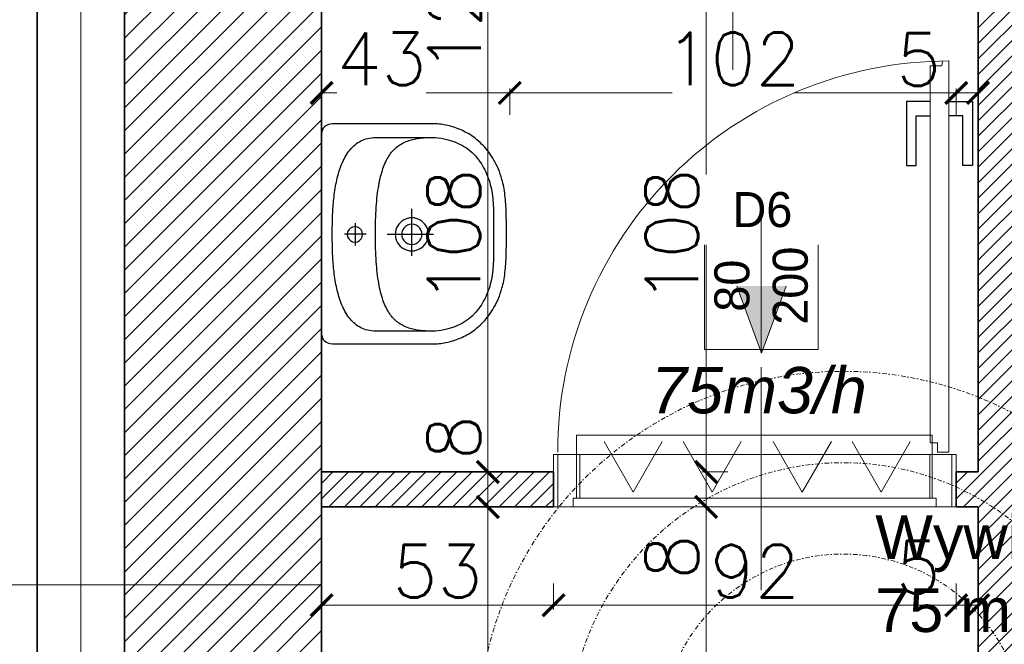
# Model space of a CAD drawing. Header units: millimetres. Extents: x -740 to 33545, y 5178 to 22494.
# Tile 134 of 256: x 8863 to 9088, y 10907 to 11050. Entities that reach past the tile are written whole.
import ezdxf
from ezdxf.lldxf.tags import DXFTag

# ---------------------------------------------------------------- set-up
doc = ezdxf.new("R2010")
doc.units = ezdxf.units.MM
doc.header["$MEASUREMENT"] = 0
doc.linetypes.add('CENTERX2', pattern=[101.6, 63.5, -12.7, 12.7, -12.7])
doc.linetypes.add('DASHDOT', pattern=[1, 0.5, -0.25, 0, -0.25])
doc.layers.get('Defpoints').update_dxf_attribs({"color": 252})
doc.layers.add('## went NIEWID', color=51, linetype='DASHDOT', lineweight=15, plot=False)
for name, color, linetype, lineweight in [('_IS_EKO_opis', 7, 'Continuous', 18), ('_IS_EKO_Text_Konstrukcji', 7, 'Continuous', 15), ('_IS_EKO_transfer', 5, 'Continuous', 15), ('_IS_WYCIAG_TOALETY', 6, 'Continuous', 20), ('A_istniejące ściany', 252, 'Continuous', 35), ('A_izolacja', 252, 'Continuous', 9), ('A_l.przerywana', 252, 'ICAD_ISO03W100', 9), ('A_opisy', 252, 'Continuous', 15), ('A_projektowane sciany', 252, 'Continuous', 35), ('l.wypełnien', 252, 'Continuous', 5), ('linia opisowa', 252, 'Continuous', 9), ('szraf1', 252, 'Continuous', 5), ('wymiarowanie', 252, 'Continuous', 9)]:
    doc.layers.add(name, color=color, linetype=linetype, lineweight=lineweight)
for name, color, linetype in [('_IS_EKO_Opis_Wentylacja', 7, 'CENTERX2'), ('stolarka', 252, 'Continuous'), ('ULTRA-GASTRO TECHNOLOGIA', 252, 'Continuous'), ('WYPOSAŻENIE', 252, 'Continuous')]:
    doc.layers.add(name, color=color, linetype=linetype)
doc.styles.add('Arial', font='arial.ttf')
doc.styles.add('styl2', font='simplex.shx')
doc.linetypes.add('BATTING', pattern='A,0.00254,-2.54,[134,ltypeshp.shx,S=2.54,R=0,X=-2.54,Y=0],-5.08,[134,ltypeshp.shx,S=2.54,R=180,X=2.54,Y=0],-2.54', length=10.16254)
tags = doc.linetypes.add('ICAD_ISO03W100', pattern=[30, 12, -18]).pattern_tags.tags
tags[6:7] = [DXFTag(74, 4), DXFTag(75, 0), DXFTag(340, '0'), DXFTag(46, 1.0), DXFTag(50, 0.0), DXFTag(44, 0.0), DXFTag(45, 0.0)]
tags[4:5] = [DXFTag(74, 4), DXFTag(75, 0), DXFTag(340, '0'), DXFTag(46, 1.0), DXFTag(50, 0.0), DXFTag(44, 0.0), DXFTag(45, 0.0)]
tags = doc.linetypes.add('SOLID', pattern=[10, 10, 0]).pattern_tags.tags
tags[6:7] = [DXFTag(74, 4), DXFTag(75, 0), DXFTag(340, '0'), DXFTag(46, 0.0), DXFTag(50, 0.0), DXFTag(44, 0.0), DXFTag(45, 0.0)]
tags[4:5] = [DXFTag(74, 4), DXFTag(75, 0), DXFTag(340, '0'), DXFTag(46, 0.0), DXFTag(50, 0.0), DXFTag(44, 0.0), DXFTag(45, 0.0)]
doc.dimstyles.new('Skala 1-50', dxfattribs={"dimtxt": 12, "dimasz": 5, "dimexe": 1, "dimexo": 1, "dimgap": 1.5, "dimtad": 1, "dimdec": 1, "dimrnd": 0.5, "dimtxsty": 'styl2', "dimblk": 'ARCHTICK', "dimcen": 5, "dimadec": 0, "dimazin": 0, "dimtfac": 1, "dimtdec": 1, "dimtmove": 1, "dimatfit": 3, "dimldrblk": 'ARCHTICK', "dimfxl": 0, "dimlwd": -1, "dimlwe": -1, "dimarcsym": 0})

# ---------------------------------------------------------------- blocks, each defined once
blk = doc.blocks.new('zw$1165')
at = {"layer": 'WYPOSAŻENIE', "color": 0}
for points in [[(25.14, 42.24), (24.52, 42.24), (23.91, 42.24), (23.31, 42.24), (22.72, 42.23), (22.13, 42.23), (21.56, 42.22), (20.99, 42.2), (20.44, 42.19), (19.89, 42.17), (19.35, 42.15), (18.82, 42.12), (18.3, 42.09), (17.78, 42.05), (17.28, 42.01), (16.78, 41.96), (16.3, 41.91), (15.82, 41.85), (15.35, 41.78), (14.89, 41.71), (14.43, 41.63), (13.99, 41.54), (13.55, 41.44), (13.12, 41.33), (12.7, 41.22), (12.7, 41.22), (12.09, 41.03), (11.51, 40.84), (10.93, 40.63), (10.38, 40.4), (9.84, 40.17), (9.32, 39.92), (8.81, 39.67), (8.32, 39.4), (7.85, 39.12), (7.39, 38.84), (6.95, 38.54), (6.52, 38.23), (6.11, 37.92), (5.72, 37.6), (5.34, 37.27), (4.97, 36.93), (4.62, 36.58), (4.28, 36.23), (3.96, 35.87), (3.65, 35.51), (3.36, 35.14), (3.08, 34.76), (2.81, 34.39), (2.56, 34), (2.32, 33.62), (2.09, 33.23), (1.88, 32.83), (1.67, 32.44), (1.48, 32.04), (1.31, 31.64), (1.14, 31.24), (0.99, 30.84), (0.85, 30.44), (0.72, 30.03), (0.6, 29.63), (0.49, 29.23), (0.4, 28.83), (0.31, 28.43), (0.24, 28.03), (0.17, 27.64), (0.12, 27.25), (0.08, 26.86), (0.04, 26.47), (0.02, 26.09), (0, 25.72), (0, 25.34), (0, 25.34), (0, 3.19), (0.03, 2.5), (0.11, 1.9), (0.25, 1.4), (0.44, 0.99), (0.7, 0.66), (1.01, 0.4), (1.39, 0.22), (1.82, 0.09), (2.33, 0.02), (2.89, 0), (25.14, 0), (47.39, 0), (47.96, 0.02), (48.46, 0.09), (48.9, 0.22), (49.28, 0.4), (49.59, 0.66), (49.84, 0.99), (50.04, 1.4), (50.18, 1.9), (50.26, 2.5), (50.29, 3.19), (50.29, 25.34), (50.28, 25.72), (50.27, 26.09), (50.24, 26.47), (50.21, 26.86), (50.17, 27.25), (50.11, 27.64), (50.05, 28.03), (49.98, 28.43), (49.89, 28.83), (49.79, 29.23), (49.69, 29.63), (49.57, 30.03), (49.44, 30.44), (49.3, 30.84), (49.15, 31.24), (48.98, 31.64), (48.8, 32.04), (48.61, 32.44), (48.41, 32.83), (48.2, 33.23), (47.97, 33.62), (47.73, 34), (47.48, 34.39), (47.21, 34.76), (46.93, 35.14), (46.63, 35.51), (46.33, 35.87), (46, 36.23), (45.67, 36.58), (45.32, 36.93), (44.95, 37.27), (44.57, 37.6), (44.17, 37.92), (43.76, 38.23), (43.34, 38.54), (42.9, 38.84), (42.44, 39.12), (41.96, 39.4), (41.48, 39.67), (40.97, 39.92), (40.45, 40.17), (39.91, 40.4), (39.35, 40.63), (38.78, 40.84), (38.19, 41.03), (37.59, 41.22), (37.59, 41.22), (37.16, 41.33), (36.74, 41.44), (36.3, 41.54), (35.85, 41.63), (35.4, 41.71), (34.94, 41.78), (34.47, 41.85), (33.99, 41.91), (33.5, 41.96), (33.01, 42.01), (32.5, 42.05), (31.99, 42.09), (31.47, 42.12), (30.94, 42.15), (30.4, 42.17), (29.85, 42.19), (29.3, 42.2), (28.73, 42.22), (28.15, 42.23), (27.57, 42.23), (26.98, 42.24), (26.38, 42.24), (25.76, 42.24), (25.14, 42.24), (25.14, 42.24)], [(25.25, 39.29), (25.78, 39.29), (26.31, 39.3), (26.86, 39.3), (27.41, 39.3), (27.96, 39.31), (28.52, 39.31), (29.08, 39.31), (29.65, 39.31), (30.21, 39.3), (30.77, 39.29), (31.33, 39.27), (31.89, 39.24), (32.45, 39.21), (32.99, 39.17), (33.53, 39.12), (34.07, 39.06), (34.59, 38.99), (35.1, 38.9), (35.61, 38.8), (36.12, 38.69), (36.61, 38.56), (37.11, 38.42), (37.6, 38.27), (38.08, 38.1), (38.56, 37.92), (39.04, 37.72), (39.51, 37.51), (39.97, 37.28), (40.43, 37.04), (40.88, 36.78), (41.33, 36.51), (41.77, 36.22), (42.21, 35.91), (42.64, 35.58), (43.06, 35.24), (43.92, 34.42), (44.3, 33.99), (44.65, 33.56), (44.97, 33.12), (45.27, 32.67), (45.54, 32.21), (45.8, 31.73), (46.03, 31.25), (46.24, 30.75), (46.44, 30.24), (46.62, 29.71), (46.79, 29.16), (46.94, 28.6), (47.09, 28.02), (47.2, 27.34), (47.29, 26.67), (47.35, 26), (47.38, 25.32), (47.38, 12.31), (47.36, 11.84), (47.32, 11.39), (47.25, 10.96), (47.17, 10.54), (47.06, 10.13), (46.93, 9.74), (46.77, 9.36), (46.6, 8.99), (46.41, 8.64), (46.2, 8.3), (45.97, 7.97), (45.73, 7.65), (45.47, 7.35), (45.19, 7.06), (44.89, 6.78), (44.58, 6.51), (44.26, 6.26), (43.92, 6.01), (43.57, 5.78), (43.21, 5.55), (42.83, 5.34), (42.45, 5.14), (42.05, 4.94), (41.64, 4.76), (41.23, 4.58), (40.81, 4.42), (40.37, 4.26), (39.93, 4.11), (39.49, 3.97), (39.04, 3.84), (38.58, 3.72), (38.12, 3.6), (37.65, 3.49), (37.18, 3.39), (36.71, 3.3), (36.23, 3.21), (35.76, 3.13), (35.28, 3.05), (34.8, 2.98), (34.33, 2.92), (33.85, 2.86), (33.38, 2.8), (32.91, 2.76), (32.44, 2.71), (31.97, 2.67), (31.51, 2.64), (31.06, 2.61), (30.61, 2.58), (30.16, 2.56), (29.73, 2.53), (29.3, 2.52), (28.88, 2.5), (28.46, 2.49), (28.06, 2.48), (27.67, 2.47), (27.28, 2.47), (26.91, 2.46), (26.55, 2.46), (26.21, 2.46), (25.87, 2.46), (25.55, 2.46), (25.25, 2.46), (25.25, 2.46), (24.94, 2.46), (24.63, 2.46), (24.29, 2.46), (23.95, 2.46), (23.59, 2.46), (23.22, 2.47), (22.83, 2.47), (22.44, 2.48), (22.04, 2.49), (21.62, 2.5), (21.2, 2.52), (20.77, 2.53), (20.34, 2.56), (19.89, 2.58), (19.44, 2.61), (18.99, 2.64), (18.53, 2.67), (18.06, 2.71), (17.59, 2.76), (17.12, 2.8), (16.65, 2.86), (16.17, 2.92), (15.69, 2.98), (15.22, 3.05), (14.74, 3.13), (14.26, 3.21), (13.79, 3.3), (13.32, 3.39), (12.85, 3.49), (12.38, 3.6), (11.92, 3.72), (11.46, 3.84), (11.01, 3.97), (10.56, 4.11), (10.13, 4.26), (9.69, 4.42), (9.27, 4.58), (8.85, 4.76), (8.45, 4.94), (8.05, 5.14), (7.67, 5.34), (7.29, 5.55), (6.93, 5.78), (6.58, 6.01), (6.24, 6.26), (5.92, 6.51), (5.61, 6.78), (5.31, 7.06), (5.03, 7.35), (4.77, 7.65), (4.52, 7.97), (4.3, 8.3), (4.09, 8.64), (3.9, 8.99), (3.72, 9.36), (3.57, 9.74), (3.44, 10.13), (3.33, 10.54), (3.25, 10.96), (3.18, 11.39), (3.14, 11.84), (3.12, 12.31), (3.12, 12.31), (3.12, 25.32), (3.15, 26), (3.21, 26.67), (3.29, 27.34), (3.41, 28.02), (3.56, 28.6), (3.71, 29.16), (3.88, 29.71), (4.06, 30.24), (4.26, 30.75), (4.47, 31.25), (4.7, 31.73), (4.96, 32.21), (5.23, 32.67), (5.53, 33.12), (5.85, 33.56), (6.2, 33.99), (6.57, 34.42), (7.43, 35.24), (7.86, 35.58), (8.29, 35.91), (8.73, 36.22), (9.17, 36.51), (9.62, 36.78), (10.07, 37.04), (10.53, 37.28), (10.99, 37.51), (11.46, 37.72), (11.94, 37.92), (12.42, 38.1), (12.9, 38.27), (13.39, 38.42), (13.88, 38.56), (14.38, 38.69), (14.89, 38.8), (15.4, 38.9), (15.91, 38.99), (16.43, 39.06), (16.96, 39.12), (17.51, 39.17), (18.05, 39.21), (18.61, 39.24), (19.16, 39.27), (19.73, 39.29), (20.29, 39.3), (20.85, 39.31), (21.42, 39.31), (21.98, 39.31), (22.54, 39.31), (23.09, 39.3), (23.64, 39.3), (24.19, 39.3), (24.72, 39.29), (25.25, 39.29)], [(25.25, 12.31), (24.4, 12.31), (23.58, 12.32), (22.77, 12.34), (21.99, 12.36), (21.22, 12.38), (20.48, 12.42), (19.75, 12.45), (19.05, 12.5), (18.36, 12.55), (17.7, 12.6), (17.05, 12.67), (16.42, 12.73), (15.81, 12.81), (15.22, 12.89), (14.64, 12.98), (14.09, 13.07), (13.55, 13.17), (13.03, 13.27), (12.52, 13.38), (12.03, 13.5), (11.56, 13.62), (11.1, 13.75), (10.66, 13.89), (10.24, 14.03), (9.83, 14.18), (9.43, 14.33), (9.05, 14.49), (8.69, 14.66), (8.34, 14.83), (8, 15.01), (7.68, 15.19), (7.37, 15.38), (7.07, 15.58), (6.79, 15.79), (6.52, 16), (6.26, 16.21), (6.01, 16.44), (5.78, 16.67), (5.56, 16.9), (5.35, 17.15), (5.15, 17.4), (4.96, 17.65), (4.79, 17.91), (4.62, 18.18), (4.46, 18.46), (4.32, 18.74), (4.18, 19.03), (4.06, 19.32), (3.94, 19.62), (3.83, 19.93), (3.73, 20.24), (3.64, 20.56), (3.56, 20.89), (3.48, 21.23), (3.42, 21.57), (3.36, 21.91), (3.31, 22.27), (3.26, 22.63), (3.22, 23), (3.19, 23.37), (3.17, 23.75), (3.15, 24.14), (3.13, 24.54), (3.13, 24.94), (3.12, 25.34)], [(47.38, 25.34), (47.37, 24.94), (47.37, 24.54), (47.35, 24.14), (47.33, 23.75), (47.31, 23.37), (47.28, 23), (47.24, 22.63), (47.19, 22.27), (47.14, 21.91), (47.08, 21.57), (47.02, 21.23), (46.94, 20.89), (46.86, 20.56), (46.77, 20.24), (46.67, 19.93), (46.56, 19.62), (46.44, 19.32), (46.32, 19.03), (46.18, 18.74), (46.04, 18.46), (45.88, 18.18), (45.71, 17.91), (45.54, 17.65), (45.35, 17.4), (45.15, 17.15), (44.94, 16.9), (44.72, 16.67), (44.49, 16.44), (44.24, 16.21), (43.98, 16), (43.71, 15.79), (43.43, 15.58), (43.13, 15.38), (42.82, 15.19), (42.5, 15.01), (42.16, 14.83), (41.81, 14.66), (41.45, 14.49), (41.07, 14.33), (40.67, 14.18), (40.26, 14.03), (39.84, 13.89), (39.4, 13.75), (38.94, 13.62), (38.47, 13.5), (37.98, 13.38), (37.47, 13.27), (36.95, 13.17), (36.41, 13.07), (35.85, 12.98), (35.28, 12.89), (34.69, 12.81), (34.08, 12.73), (33.45, 12.67), (32.8, 12.6), (32.14, 12.55), (31.45, 12.5), (30.75, 12.45), (30.02, 12.42), (29.28, 12.38), (28.51, 12.36), (27.73, 12.34), (26.92, 12.32), (26.1, 12.31), (25.25, 12.31)], [(25.26, 25.56), (25.26, 15)], [(25.26, 16.85), (25.77, 16.89), (26.26, 16.99), (26.72, 17.15), (27.16, 17.37), (27.56, 17.64), (27.92, 17.96), (28.24, 18.32), (28.51, 18.72), (28.73, 19.16), (28.89, 19.62), (28.99, 20.11), (29.03, 20.63), (28.99, 21.14), (28.89, 21.63), (28.73, 22.09), (28.51, 22.53), (28.24, 22.93), (27.92, 23.29), (27.56, 23.61), (27.16, 23.88), (26.72, 24.1), (26.26, 24.26), (25.77, 24.36), (25.26, 24.4), (24.75, 24.36), (24.26, 24.26), (23.79, 24.1), (23.36, 23.88), (22.95, 23.61), (22.59, 23.29), (22.27, 22.93), (22, 22.53), (21.78, 22.09), (21.62, 21.63), (21.52, 21.14), (21.49, 20.63), (21.52, 20.11), (21.62, 19.62), (21.78, 19.16), (22, 18.72), (22.27, 18.32), (22.59, 17.96), (22.95, 17.64), (23.36, 17.37), (23.79, 17.15), (24.26, 16.99), (24.75, 16.89), (25.26, 16.85)], [(25.26, 18.31), (25.79, 18.37), (26.27, 18.55), (26.7, 18.82), (27.06, 19.18), (27.33, 19.61), (27.51, 20.1), (27.57, 20.63), (27.51, 21.15), (27.33, 21.64), (27.06, 22.07), (26.7, 22.43), (26.27, 22.7), (25.79, 22.88), (25.26, 22.94), (24.73, 22.88), (24.24, 22.7), (23.81, 22.43), (23.45, 22.07), (23.18, 21.64), (23.01, 21.15), (22.94, 20.63), (22.94, 20.63), (23.01, 20.1), (23.18, 19.61), (23.45, 19.18), (23.81, 18.82), (24.24, 18.55), (24.73, 18.37), (25.26, 18.31), (25.26, 18.31)], [(30.17, 20.65), (19.42, 20.65)], [(25.26, 5.87), (25.81, 5.96), (26.3, 6.21), (26.68, 6.59), (26.93, 7.08), (27.02, 7.63), (26.93, 8.19), (26.68, 8.67), (26.3, 9.05), (25.81, 9.3), (25.26, 9.39), (24.7, 9.3), (24.22, 9.05), (23.84, 8.67), (23.59, 8.19), (23.5, 7.63), (23.59, 7.08), (23.84, 6.59), (24.22, 6.21), (24.7, 5.96), (25.26, 5.87)], [(25.25, 10.21), (25.25, 5.27)], [(22.71, 7.72), (27.8, 7.72)]]:
    blk.add_lwpolyline(points, dxfattribs=at)
blk = doc.blocks.new('_ArchTick')
at = {"color": 0, "linetype": 'ByBlock', "const_width": 0.15}
blk.add_lwpolyline([(-0.5, -0.5), (0.5, 0.5)], dxfattribs=at)
blk = doc.blocks.new('*D2067')
at = {"layer": 'Defpoints', "color": 0}
for p in [(8618.8, 11092.05), (8873.23, 11092.05), (8872.54, 10684.04)]:
    blk.add_point(p, dxfattribs=at)
at = {"layer": 'wymiarowanie', "color": 0}
for p, q in [((8623.8, 11092.05), (8617.8, 11092.05)), ((8618.8, 10684.04), (8618.8, 11092.05)), ((8623.8, 10684.04), (8617.8, 10684.04))]:
    blk.add_line(p, q, dxfattribs=at)
at = {"layer": 'wymiarowanie', "color": 0, "xscale": 5, "yscale": 5, "zscale": 5}
for p, rotation in [((8618.8, 11092.05), 90), ((8618.8, 10684.04), 270)]:
    blk.add_blockref('_ArchTick', p, dxfattribs=dict(at, rotation=rotation))
at = {"layer": 'wymiarowanie', "color": 0, "insert": (8611, 10888.05), "char_height": 12, "attachment_point": 5, "rotation": 90, "style": 'styl2'}
blk.add_mtext('408', dxfattribs=at)
blk = doc.blocks.new('*D2265')
at = {"layer": 'Defpoints', "color": 0}
for p in [(9039.21, 11054.32), (9020.04, 10946.52), (9039.21, 10946.52)]:
    blk.add_point(p, dxfattribs=at)
at = {"layer": 'wymiarowanie', "color": 0}
for p, q in [((9025.04, 11054.32), (9019.04, 11054.32)), ((9020.04, 11054.32), (9020.04, 10946.52)), ((9025.04, 10946.52), (9019.04, 10946.52))]:
    blk.add_line(p, q, dxfattribs=at)
at = {"layer": 'wymiarowanie', "color": 0, "xscale": 5, "yscale": 5, "zscale": 5}
for p, rotation in [((9020.04, 11054.32), 90), ((9020.04, 10946.52), 270)]:
    blk.add_blockref('_ArchTick', p, dxfattribs=dict(at, rotation=rotation))
at = {"layer": 'wymiarowanie', "color": 0, "insert": (9012.24, 11000.42), "char_height": 12, "attachment_point": 5, "rotation": 90, "style": 'styl2'}
blk.add_mtext('108', dxfattribs=at)
blk = doc.blocks.new('*D2266')
at = {"layer": 'Defpoints', "color": 0}
for p in [(9039.21, 10946.52), (9002.4, 10938.52), (9020.04, 10938.52)]:
    blk.add_point(p, dxfattribs=at)
at = {"layer": 'wymiarowanie', "color": 0}
for p, q in [((9025.04, 10946.52), (9019.04, 10946.52)), ((9020.04, 10946.52), (9020.04, 10938.52)), ((9015.04, 10938.52), (9021.04, 10938.52)), ((9020.04, 10938.52), (9020.04, 10921.55))]:
    blk.add_line(p, q, dxfattribs=at)
at = {"layer": 'wymiarowanie', "color": 0, "xscale": 5, "yscale": 5, "zscale": 5}
for p, rotation in [((9020.04, 10946.52), 90), ((9020.04, 10938.52), 270)]:
    blk.add_blockref('_ArchTick', p, dxfattribs=dict(at, rotation=rotation))
at = {"layer": 'wymiarowanie', "color": 0, "insert": (9012.24, 10927.1), "char_height": 12, "attachment_point": 5, "rotation": 90, "style": 'styl2'}
blk.add_mtext('8', dxfattribs=at)
blk = doc.blocks.new('*D2267')
at = {"layer": 'Defpoints', "color": 0}
for p in [(9002.4, 10938.52), (8998.07, 10833.52), (9020.04, 10833.52)]:
    blk.add_point(p, dxfattribs=at)
at = {"layer": 'wymiarowanie', "color": 0}
for p, q in [((9015.04, 10938.52), (9021.04, 10938.52)), ((9020.04, 10938.52), (9020.04, 10864.84)), ((9020.04, 10833.52), (9020.04, 10837.21)), ((9015.04, 10833.52), (9021.04, 10833.52))]:
    blk.add_line(p, q, dxfattribs=at)
at = {"layer": 'wymiarowanie', "color": 0, "xscale": 5, "yscale": 5, "zscale": 5}
for p, rotation in [((9020.04, 10938.52), 90), ((9020.04, 10833.52), 270)]:
    blk.add_blockref('_ArchTick', p, dxfattribs=dict(at, rotation=rotation))
at = {"layer": 'wymiarowanie', "color": 0, "insert": (9012.24, 10851.03), "char_height": 12, "attachment_point": 5, "rotation": 90, "style": 'styl2'}
blk.add_mtext('105', dxfattribs=at)
blk = doc.blocks.new('*D2535')
at = {"layer": 'Defpoints', "color": 0}
for p in [(8975.19, 11033.11), (8932.19, 10974.29), (8975.19, 10974.29)]:
    blk.add_point(p, dxfattribs=at)
at = {"layer": 'wymiarowanie', "color": 0}
for p, q in [((8932.19, 11028.11), (8932.19, 11034.11)), ((8932.19, 11033.11), (8935.67, 11033.11)), ((8975.19, 11033.11), (8956.1, 11033.11)), ((8975.19, 11028.11), (8975.19, 11034.11))]:
    blk.add_line(p, q, dxfattribs=at)
at = {"layer": 'wymiarowanie', "color": 0, "xscale": 5, "yscale": 5, "zscale": 5, "rotation": 180}
blk.add_blockref('_ArchTick', (8932.19, 11033.11), dxfattribs=at)
at = {"layer": 'wymiarowanie', "color": 0, "xscale": 5, "yscale": 5, "zscale": 5}
blk.add_blockref('_ArchTick', (8975.19, 11033.11), dxfattribs=at)
at = {"layer": 'wymiarowanie', "color": 0, "insert": (8945.88, 11040.91), "char_height": 12, "attachment_point": 5, "style": 'styl2'}
blk.add_mtext('43', dxfattribs=at)
blk = doc.blocks.new('*D2536')
at = {"layer": 'Defpoints', "color": 0}
for p in [(9077.19, 11033.11), (8975.19, 10974.29), (9077.19, 10974.29)]:
    blk.add_point(p, dxfattribs=at)
at = {"layer": 'wymiarowanie', "color": 0}
for p, q in [((8975.19, 11028.11), (8975.19, 11034.11)), ((8975.19, 11033.11), (9012.3, 11033.11)), ((9077.19, 11033.11), (9040.07, 11033.11)), ((9077.19, 11028.11), (9077.19, 11034.11))]:
    blk.add_line(p, q, dxfattribs=at)
at = {"layer": 'wymiarowanie', "color": 0, "xscale": 5, "yscale": 5, "zscale": 5, "rotation": 180}
blk.add_blockref('_ArchTick', (8975.19, 11033.11), dxfattribs=at)
at = {"layer": 'wymiarowanie', "color": 0, "xscale": 5, "yscale": 5, "zscale": 5}
blk.add_blockref('_ArchTick', (9077.19, 11033.11), dxfattribs=at)
at = {"layer": 'wymiarowanie', "color": 0, "insert": (9026.19, 11040.91), "char_height": 12, "attachment_point": 5, "style": 'styl2'}
blk.add_mtext('102', dxfattribs=at)
blk = doc.blocks.new('*D2537')
at = {"layer": 'Defpoints', "color": 0}
for p in [(9082.19, 11033.11), (9077.19, 11028.11), (9082.19, 11028.11)]:
    blk.add_point(p, dxfattribs=at)
at = {"layer": 'wymiarowanie', "color": 0}
for p, q in [((9077.19, 11029.11), (9077.19, 11034.11)), ((9077.19, 11033.11), (9082.19, 11033.11)), ((9082.19, 11029.11), (9082.19, 11034.11))]:
    blk.add_line(p, q, dxfattribs=at)
at = {"layer": 'wymiarowanie', "color": 0, "xscale": 5, "yscale": 5, "zscale": 5, "rotation": 180}
blk.add_blockref('_ArchTick', (9077.19, 11033.11), dxfattribs=at)
at = {"layer": 'wymiarowanie', "color": 0, "xscale": 5, "yscale": 5, "zscale": 5}
blk.add_blockref('_ArchTick', (9082.19, 11033.11), dxfattribs=at)
at = {"layer": 'wymiarowanie', "color": 0, "insert": (9068.64, 11040.76), "char_height": 12, "attachment_point": 5, "style": 'styl2'}
blk.add_mtext('5', dxfattribs=at)
blk = doc.blocks.new('*D2547')
at = {"layer": 'Defpoints', "color": 0}
for p in [(8932.19, 10938.52), (8985.19, 10938.52), (8985.19, 10916.06)]:
    blk.add_point(p, dxfattribs=at)
at = {"layer": 'wymiarowanie', "color": 0}
for p, q in [((8932.19, 10921.06), (8932.19, 10915.06)), ((8985.19, 10921.06), (8985.19, 10915.06)), ((8932.19, 10916.06), (8985.19, 10916.06))]:
    blk.add_line(p, q, dxfattribs=at)
at = {"layer": 'wymiarowanie', "color": 0, "xscale": 5, "yscale": 5, "zscale": 5, "rotation": 180}
blk.add_blockref('_ArchTick', (8932.19, 10916.06), dxfattribs=at)
at = {"layer": 'wymiarowanie', "color": 0, "xscale": 5, "yscale": 5, "zscale": 5}
blk.add_blockref('_ArchTick', (8985.19, 10916.06), dxfattribs=at)
at = {"layer": 'wymiarowanie', "color": 0, "insert": (8958.69, 10923.86), "char_height": 12, "attachment_point": 5, "style": 'styl2'}
blk.add_mtext('53', dxfattribs=at)
blk = doc.blocks.new('*D2548')
at = {"layer": 'Defpoints', "color": 0}
for p in [(9077.19, 10942.52), (8985.19, 10938.52), (9077.19, 10916.06)]:
    blk.add_point(p, dxfattribs=at)
at = {"layer": 'wymiarowanie', "color": 0}
for p, q in [((8985.19, 10921.06), (8985.19, 10915.06)), ((9077.19, 10921.06), (9077.19, 10915.06)), ((8985.19, 10916.06), (9077.19, 10916.06))]:
    blk.add_line(p, q, dxfattribs=at)
at = {"layer": 'wymiarowanie', "color": 0, "xscale": 5, "yscale": 5, "zscale": 5, "rotation": 180}
blk.add_blockref('_ArchTick', (8985.19, 10916.06), dxfattribs=at)
at = {"layer": 'wymiarowanie', "color": 0, "xscale": 5, "yscale": 5, "zscale": 5}
blk.add_blockref('_ArchTick', (9077.19, 10916.06), dxfattribs=at)
at = {"layer": 'wymiarowanie', "color": 0, "insert": (9031.19, 10923.86), "char_height": 12, "attachment_point": 5, "style": 'styl2'}
blk.add_mtext('92', dxfattribs=at)
blk = doc.blocks.new('*D2549')
at = {"layer": 'Defpoints', "color": 0}
for p in [(9077.19, 10942.52), (9082.19, 10938.52), (9082.19, 10916.06)]:
    blk.add_point(p, dxfattribs=at)
at = {"layer": 'wymiarowanie', "color": 0}
for p, q in [((9077.19, 10921.06), (9077.19, 10915.06)), ((9082.19, 10921.06), (9082.19, 10915.06)), ((9077.19, 10916.06), (9082.19, 10916.06))]:
    blk.add_line(p, q, dxfattribs=at)
at = {"layer": 'wymiarowanie', "color": 0, "xscale": 5, "yscale": 5, "zscale": 5, "rotation": 180}
blk.add_blockref('_ArchTick', (9077.19, 10916.06), dxfattribs=at)
at = {"layer": 'wymiarowanie', "color": 0, "xscale": 5, "yscale": 5, "zscale": 5}
blk.add_blockref('_ArchTick', (9082.19, 10916.06), dxfattribs=at)
at = {"layer": 'wymiarowanie', "color": 0, "insert": (9068.52, 10924.77), "char_height": 12, "attachment_point": 5, "style": 'styl2'}
blk.add_mtext('5', dxfattribs=at)
blk = doc.blocks.new('*D2699')
at = {"layer": 'Defpoints', "color": 0}
for p in [(8953.69, 11066.31), (8948.63, 11054.32), (8970.2, 11054.32)]:
    blk.add_point(p, dxfattribs=at)
at = {"layer": 'wymiarowanie', "color": 0}
for p, q in [((8965.2, 11066.31), (8971.2, 11066.31)), ((8970.2, 11066.31), (8970.2, 11054.32)), ((8965.2, 11054.32), (8971.2, 11054.32))]:
    blk.add_line(p, q, dxfattribs=at)
at = {"layer": 'wymiarowanie', "color": 0, "xscale": 5, "yscale": 5, "zscale": 5}
for p, rotation in [((8970.2, 11066.31), 90), ((8970.2, 11054.32), 270)]:
    blk.add_blockref('_ArchTick', p, dxfattribs=dict(at, rotation=rotation))
at = {"layer": 'wymiarowanie', "color": 0, "insert": (8962.55, 11048.04), "char_height": 12, "attachment_point": 5, "rotation": 90, "style": 'styl2'}
blk.add_mtext('12', dxfattribs=at)
blk = doc.blocks.new('*D2700')
at = {"layer": 'Defpoints', "color": 0}
for p in [(8948.63, 11054.32), (8949.01, 10946.52), (8970.2, 10946.52)]:
    blk.add_point(p, dxfattribs=at)
at = {"layer": 'wymiarowanie', "color": 0}
for p, q in [((8965.2, 11054.32), (8971.2, 11054.32)), ((8970.2, 11054.32), (8970.2, 10946.52)), ((8965.2, 10946.52), (8971.2, 10946.52))]:
    blk.add_line(p, q, dxfattribs=at)
at = {"layer": 'wymiarowanie', "color": 0, "xscale": 5, "yscale": 5, "zscale": 5}
for p, rotation in [((8970.2, 11054.32), 90), ((8970.2, 10946.52), 270)]:
    blk.add_blockref('_ArchTick', p, dxfattribs=dict(at, rotation=rotation))
at = {"layer": 'wymiarowanie', "color": 0, "insert": (8962.4, 11000.42), "char_height": 12, "attachment_point": 5, "rotation": 90, "style": 'styl2'}
blk.add_mtext('108', dxfattribs=at)
blk = doc.blocks.new('*D2701')
at = {"layer": 'Defpoints', "color": 0}
for p in [(8949.01, 10946.52), (8948.25, 10938.52), (8970.2, 10938.52)]:
    blk.add_point(p, dxfattribs=at)
at = {"layer": 'wymiarowanie', "color": 0}
for p, q in [((8965.2, 10946.52), (8971.2, 10946.52)), ((8970.2, 10946.52), (8970.2, 10938.52)), ((8965.2, 10938.52), (8971.2, 10938.52))]:
    blk.add_line(p, q, dxfattribs=at)
at = {"layer": 'wymiarowanie', "color": 0, "xscale": 5, "yscale": 5, "zscale": 5}
for p, rotation in [((8970.2, 10946.52), 90), ((8970.2, 10938.52), 270)]:
    blk.add_blockref('_ArchTick', p, dxfattribs=dict(at, rotation=rotation))
at = {"layer": 'wymiarowanie', "color": 0, "insert": (8962.4, 10954.38), "char_height": 12, "attachment_point": 5, "rotation": 90, "style": 'styl2'}
blk.add_mtext('8', dxfattribs=at)
blk = doc.blocks.new('*D2702')
at = {"layer": 'Defpoints', "color": 0}
for p in [(8948.25, 10938.52), (8955.68, 10833.52), (8970.2, 10833.52)]:
    blk.add_point(p, dxfattribs=at)
at = {"layer": 'wymiarowanie', "color": 0}
for p, q in [((8965.2, 10938.52), (8971.2, 10938.52)), ((8970.2, 10938.52), (8970.2, 10833.52)), ((8965.2, 10833.52), (8971.2, 10833.52))]:
    blk.add_line(p, q, dxfattribs=at)
at = {"layer": 'wymiarowanie', "color": 0, "xscale": 5, "yscale": 5, "zscale": 5}
for p, rotation in [((8970.2, 10938.52), 90), ((8970.2, 10833.52), 270)]:
    blk.add_blockref('_ArchTick', p, dxfattribs=dict(at, rotation=rotation))
at = {"layer": 'wymiarowanie', "color": 0, "insert": (8962.4, 10886.02), "char_height": 12, "attachment_point": 5, "rotation": 90, "style": 'styl2'}
blk.add_mtext('105', dxfattribs=at)
blk = doc.blocks.new('FILL_245')
at = {"color": 1, "linetype": 'Continuous', "const_width": 0.018}
blk.add_lwpolyline([(-42321.15, 289.36), (-42313.9, 301.91), (-42308.6, 296.6)], close=True, dxfattribs=at)
blk = doc.blocks.new('FILL_244')
at = {"color": 1, "linetype": 'Continuous', "const_width": 0.018}
blk.add_lwpolyline([(-42321.15, 274.23), (-42308.6, 266.98), (-42313.9, 261.68)], close=True, dxfattribs=at)
blk = doc.blocks.new('Wywiew_lazienki')
at = {"layer": '## went NIEWID'}
for radius in [40, 30, 20]:
    blk.add_circle((10620.47, 9724.02), radius, dxfattribs=at)
at = {"layer": '_IS_WYCIAG_TOALETY', "linetype": 'Continuous', "lineweight": 0}
for p, q in [((10625.88, 9731.38), (10623.23, 9726.79)), ((10625.88, 9716.67), (10627.82, 9718.61))]:
    blk.add_line(p, q, dxfattribs=at)
at = {"layer": '_IS_WYCIAG_TOALETY', "linetype": 'Continuous', "lineweight": 0, "const_width": 0.00658}
for points in [[(10611.71, 9732.78), (10614.08, 9730.41)], [(10629.22, 9732.78), (10626.85, 9730.41)], [(10615.05, 9731.38), (10613.11, 9729.44)], [(10615.05, 9731.38), (10613.11, 9729.44)], [(10617.7, 9726.79), (10615.05, 9731.38)], [(10617.7, 9726.79), (10615.05, 9731.38)], [(10625.88, 9731.38), (10627.82, 9729.44)], [(10625.88, 9731.38), (10627.82, 9729.44)], [(10613.11, 9729.44), (10617.7, 9726.79)], [(10627.82, 9729.44), (10623.23, 9726.79)], [(10617.7, 9726.79), (10617.7, 9726.79)], [(10623.23, 9726.79), (10623.23, 9726.79)], [(10617.7, 9721.26), (10613.11, 9718.61)], [(10617.7, 9721.26), (10613.11, 9718.61)], [(10615.05, 9716.67), (10617.7, 9721.26)], [(10617.7, 9721.26), (10617.7, 9721.26)], [(10623.23, 9721.26), (10627.82, 9718.61)], [(10623.23, 9721.26), (10627.82, 9718.61)], [(10623.23, 9721.26), (10623.23, 9721.26)], [(10625.88, 9716.67), (10623.23, 9721.26)], [(10613.11, 9718.61), (10615.05, 9716.67)], [(10613.11, 9718.61), (10615.05, 9716.67)], [(10611.71, 9715.27), (10614.08, 9717.64)], [(10629.22, 9715.27), (10626.85, 9717.64)]]:
    blk.add_lwpolyline(points, dxfattribs=at)
at = {"layer": '_IS_WYCIAG_TOALETY', "lineweight": 0}
for radius in [2.98, 2.18]:
    blk.add_circle((10620.47, 9724.02), radius, dxfattribs=at)
blk.add_point((10620.47, 9724.02), dxfattribs=at)
blk.add_point((10620.47, 9724.02), dxfattribs=at)
at = {"layer": '_IS_WYCIAG_TOALETY', "lineweight": 0, "extrusion": (0, 0, -1), "xscale": 0.3657600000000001, "yscale": 0.3657600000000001, "zscale": -0.3657600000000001}
for name in ['FILL_245', 'FILL_244']:
    blk.add_blockref(name, (4861.68, 9620.96), dxfattribs=at)

msp = doc.modelspace()

# ---------------------------------------------------------------- hatches: boundary and pattern name
at = {"layer": 'l.wypełnien'}
h = msp.add_hatch(dxfattribs=at)
h.set_pattern_fill('ANSI31', color=256, scale=30, style=0)
edge = h.paths.add_edge_path()
edge.add_line((8932.19, 10920.7), (8932.19, 10978.67))
edge.add_line((8932.19, 10978.67), (8932.19, 11023.17))
edge.add_line((8932.19, 11023.17), (8932.19, 11086.55))
edge.add_line((8932.19, 11086.55), (8932.19, 11090.05))
edge.add_line((8932.19, 11090.05), (8887.19, 11090.05))
edge.add_line((8887.19, 11090.05), (8887.19, 10920.7))
edge.add_line((8887.19, 10920.7), (8932.19, 10920.7))
h.paths.add_polyline_path([(9644.52, 11095.63), (9645.19, 11095.63), (9645.19, 11322.32), (9879.19, 11322.32), (9879.19, 11234.32), (9924.19, 11234.32), (9924.19, 11368.7), (9592.09, 11368.7), (9506.19, 11368.7), (9506.19, 11323.52), (9604.19, 11323.52), (9604.19, 11095.63)])
h.paths.add_polyline_path([(8887.19, 10686.04), (8932.19, 10686.04), (8932.19, 10794.52), (9246.19, 10794.52), (9246.19, 10833.52), (9259.19, 10833.52), (9259.19, 10907.02), (9235.19, 10907.02), (9235.19, 10833.52), (8932.19, 10833.52), (8932.19, 10920.7), (8887.19, 10920.7)])
h.paths.add_polyline_path([(8975.77, 11323.52), (9235.19, 11323.52), (9259.19, 11323.52), (9360.94, 11323.52), (9360.94, 11368.7), (8975.77, 11368.7)])
h.paths.add_polyline_path([(8887.19, 11368.7), (8887.19, 11236.3), (8907.93, 11236.3), (8932.19, 11236.3), (8932.19, 11323.52), (8975.77, 11323.52), (8975.77, 11368.7)])
h.paths.add_polyline_path([(9604.19, 11095.63), (9644.52, 11095.63), (9644.52, 11090.06), (9645.19, 11090.06), (9645.19, 11005.43), (9612.19, 11005.43), (9612.19, 11018.43), (9604.19, 11018.43)])
h.paths.add_polyline_path([(9924.19, 11095.63), (9924.19, 11158.89), (9879.19, 11158.89), (9879.19, 11095.63)])
h.paths.add_polyline_path([(9246.19, 10833.52), (9246.19, 10794.52), (9266.19, 10794.52), (9266.19, 10833.52)])
h.paths.add_polyline_path([(9879.19, 11078.49), (9924.19, 11078.59), (9924.19, 11095.63), (9879.19, 11095.63)])
h.paths.add_polyline_path([(9259.19, 10907.02), (9259.19, 10927.02), (9250.18, 10927.02), (9235.19, 10927.02), (9235.19, 10907.02)])
h.paths.add_polyline_path([(9235.19, 11072.32), (9235.19, 11052.32), (9259.19, 11052.32), (9259.19, 11072.32)])
h.paths.add_polyline_path([(9235.19, 11029.02), (9250.18, 11029.02), (9259.19, 11029.02), (9259.19, 11035.15), (9259.19, 11049.02), (9235.19, 11049.02)])
h.paths.add_polyline_path([(9235.19, 11323.52), (9235.19, 11303.52), (9259.19, 11303.52), (9259.19, 11323.52)])
h.paths.add_polyline_path([(9235.19, 11186.92), (9259.19, 11186.92), (9259.19, 11186.92), (9259.19, 11191.52), (9259.19, 11199.52), (9259.19, 11199.52), (9235.19, 11199.52), (9235.19, 11191.52)])
h.paths.add_polyline_path([(9235.19, 11174.32), (9247.19, 11174.32), (9259.19, 11174.32), (9259.19, 11174.32), (9259.19, 11186.92), (9259.19, 11186.92), (9235.19, 11186.92), (9235.19, 11174.32)])
h.paths.add_polyline_path([(9259.19, 11049.02), (9259.19, 11051.92), (9259.19, 11052.32), (9235.19, 11052.32), (9235.19, 11049.02), (9259.19, 11049.02)])
h = msp.add_hatch(dxfattribs=at)
h.set_pattern_fill('ANSI31', color=256, scale=20, style=0)
h.paths.add_polyline_path([(9094.19, 10833.52), (9094.19, 11054.32), (9235.19, 11054.32), (9235.19, 11066.32), (9077.19, 11066.32), (9077.19, 11054.32), (9082.19, 11054.32), (9082.19, 10946.52), (9077.19, 10946.52), (9077.19, 10938.52), (9082.19, 10938.52), (9082.19, 10833.52), (9094.19, 10833.52)])
h.paths.add_polyline_path([(9384.19, 10958.52), (9451.64, 10958.52), (9451.64, 10966.52), (9392.19, 10966.52), (9392.19, 11081.52), (9604.19, 11081.52), (9604.19, 11089.52), (9392.19, 11089.52), (9392.19, 11094.52), (9384.19, 11094.52)])
h.paths.add_polyline_path([(9612.19, 11005.43), (9645.19, 11005.43), (9645.19, 10990.32), (9645.19, 10978.32), (9645.19, 10951.32), (9604.19, 10951.32), (9604.19, 10958.52), (9543.64, 10958.52), (9543.64, 10966.52), (9604.19, 10966.52), (9604.19, 11018.43), (9612.19, 11018.43)])
h.paths.add_polyline_path([(8932.19, 11054.32), (8975.19, 11054.32), (8975.19, 11066.32), (8932.19, 11066.32)])
h.paths.add_polyline_path([(8932.19, 10938.52), (8985.19, 10938.52), (8985.19, 10946.52), (8932.19, 10946.52)])

# ---------------------------------------------------------------- linework, layer by layer
at = {"layer": '_IS_EKO_transfer', "color": 5, "lineweight": 15, "ltscale": 5}
for p, q in [((8996.74, 10953.46), (9003.4, 10941.94)), ((9010.05, 10953.46), (9003.4, 10941.94)), ((9014.78, 10953.46), (9021.43, 10941.94)), ((9028.08, 10953.46), (9021.43, 10941.94)), ((9035.38, 10953.46), (9042.03, 10941.94)), ((9048.68, 10953.46), (9042.03, 10941.94)), ((9053.41, 10953.46), (9060.06, 10941.94)), ((9066.71, 10953.46), (9060.06, 10941.94))]:
    msp.add_line(p, q, dxfattribs=at)
msp.add_lwpolyline([(9071.73, 10954.9), (8990.46, 10954.9), (8990.46, 10940.5), (9071.73, 10940.5)], close=True, dxfattribs=at)
at = {"layer": 'A_istniejące ściany'}
for points in [[(8887.19, 11090.05), (8887.19, 10686.04)], [(8932.19, 10833.52), (8932.19, 11090.05)], [(9082.19, 10946.52), (9082.19, 11054.32)], [(8985.19, 10946.52), (8932.19, 10946.52)], [(9082.19, 10946.52), (9077.19, 10946.52)], [(8985.19, 10938.52), (8932.19, 10938.52)], [(9082.19, 10938.52), (9077.19, 10938.52)], [(9082.19, 10833.52), (9082.19, 10938.52)]]:
    msp.add_lwpolyline(points, dxfattribs=at)
at = {"layer": 'A_izolacja', "lineweight": 35}
msp.add_lwpolyline([(8867.19, 11092.05), (8867.19, 10684.04)], dxfattribs=at)
at = {"layer": 'A_izolacja', "linetype": 'BATTING', "ltscale": 0.1}
msp.add_lwpolyline([(8877.19, 11090.05), (8877.19, 10684.04)], dxfattribs=at)
at = {"layer": 'A_l.przerywana', "ltscale": 0.3}
msp.add_lwpolyline([(8985.19, 10950.52), (8985.19, 10938.52), (9077.19, 10938.52), (9077.19, 10950.52)], close=True, dxfattribs=at)
at = {"layer": 'A_opisy'}
for p, q in [((9026.19, 11038.35), (9026.19, 11093.35)), ((9032.66, 10919.52), (9032.66, 10974.52))]:
    msp.add_line(p, q, dxfattribs=at)
at = {"layer": 'A_projektowane sciany'}
for p, q in [((8985.19, 10946.52), (8985.19, 10938.52)), ((9077.19, 10946.52), (9077.19, 10938.52))]:
    msp.add_line(p, q, dxfattribs=at)
at = {"layer": 'linia opisowa'}
msp.add_lwpolyline([(8932.19, 10920.7), (8783.38, 10920.7)], dxfattribs=at)
at = {"layer": 'stolarka', "lineweight": 9}
msp.add_lwpolyline([(9072.89, 10951.06), (9075.49, 10951.06), (9075.49, 11040.41), (9074.08, 11040.4), (9073.92, 11039.32), (9071.26, 11039.32), (9071.26, 10953.21), (9072.89, 10953.21), (9072.89, 10951.06)], dxfattribs=at)
at = {"layer": 'stolarka'}
for points in [[(9071.26, 11031.16), (9065.85, 11031.16), (9065.85, 11016.54), (9068.02, 11016.54), (9068.02, 11027.91), (9071.26, 11027.91)], [(9075.49, 11031.16), (9080.9, 11031.16), (9080.9, 11016.54), (9078.73, 11016.54), (9078.73, 11027.91), (9075.49, 11027.91)]]:
    msp.add_lwpolyline(points, dxfattribs=at)
at = {"layer": 'ULTRA-GASTRO TECHNOLOGIA', "linetype": 'Continuous', "lineweight": 13}
for points in [[(8991.19, 10940.5), (8989.67, 10940.5), (8989.67, 10938.52), (8986.14, 10938.52), (8986.14, 10950.52), (8991.19, 10950.52), (8991.19, 10940.5)], [(9071.14, 10940.5), (9072.65, 10940.5), (9072.65, 10938.52), (9076.19, 10938.52), (9076.19, 10950.52), (9071.14, 10950.52), (9071.14, 10940.5)]]:
    msp.add_lwpolyline(points, dxfattribs=at)

# ---------------------------------------------------------------- block references
at = {"layer": 'szraf1', "rotation": 270}
msp.add_blockref('zw$1165', (8932.19, 11026.06), dxfattribs=at)

# ---------------------------------------------------------------- texts
at = {"layer": '_IS_EKO_Opis_Wentylacja', "insert": (9058.7, 10936.62), "char_height": 10, "width": 108.1234, "attachment_point": 1, "style": 'Arial'}
msp.add_mtext('Wywiew %%C125 \\P75 m3/h', dxfattribs=at)

# ---------------------------------------------------------------- dimensions: what is measured, and where the dimension line sits
at = {"layer": 'wymiarowanie'}
for base, p1, p2, picture, middle in [((8618.8, 11092.05), (8872.54, 10684.04), (8873.23, 11092.05), '*D2067', (8611, 10888.05)), ((8970.2, 10946.52), (8948.63, 11054.32), (8949.01, 10946.52), '*D2700', (8962.4, 11000.42)), ((8970.2, 10833.52), (8948.25, 10938.52), (8955.68, 10833.52), '*D2702', (8962.4, 10886.02))]:
    dim = msp.add_linear_dim(base=base, p1=p1, p2=p2, angle=90, dimstyle='Skala 1-50', dxfattribs=at)
    dim.commit()
    dim.dimension.update_dxf_attribs({"geometry": picture, "text_midpoint": middle})
for base, p1, p2, picture, middle in [((8970.2, 11054.32), (8953.69, 11066.31), (8948.63, 11054.32), '*D2699', (8970.2, 11048.04)), ((8970.2, 10938.52), (8949.01, 10946.52), (8948.25, 10938.52), '*D2701', (8970.2, 10954.38)), ((9020.04, 10938.52), (9039.21, 10946.52), (9002.4, 10938.52), '*D2266', (9020.04, 10927.1)), ((9020.04, 10833.52), (9002.4, 10938.52), (8998.07, 10833.52), '*D2267', (9020.04, 10851.03))]:
    dim = msp.add_linear_dim(base=base, p1=p1, p2=p2, angle=90, dimstyle='Skala 1-50', dxfattribs=at)
    dim.commit()
    dim.dimension.update_dxf_attribs({"geometry": picture, "text_midpoint": middle, "dimtype": 160})
for base, p1, p2, picture, middle in [((8975.19, 11033.11), (8932.19, 10974.29), (8975.19, 10974.29), '*D2535', (8945.88, 11033.11)), ((9082.19, 11033.11), (9077.19, 11028.11), (9082.19, 11028.11), '*D2537', (9068.64, 11033.11)), ((9082.19, 10916.06), (9077.19, 10942.52), (9082.19, 10938.52), '*D2549', (9068.52, 10917.12))]:
    dim = msp.add_linear_dim(base=base, p1=p1, p2=p2, dimstyle='Skala 1-50', dxfattribs=at)
    dim.commit()
    dim.dimension.update_dxf_attribs({"geometry": picture, "text_midpoint": middle, "dimtype": 160})
for base, p1, p2, picture, middle in [((9077.19, 10916.06), (8985.19, 10938.52), (9077.19, 10942.52), '*D2548', (9031.19, 10923.86)), ((8985.19, 10916.06), (8932.19, 10938.52), (8985.19, 10938.52), '*D2547', (8958.69, 10923.86))]:
    dim = msp.add_linear_dim(base=base, p1=p1, p2=p2, dimstyle='Skala 1-50', dxfattribs=at)
    dim.commit()
    dim.dimension.update_dxf_attribs({"geometry": picture, "text_midpoint": middle})

# ---------------------------------------------------------------- next in the draw order: texts
at = {"layer": 'A_opisy', "ltscale": 0.3, "insert": (9032.66, 10987.52), "char_height": 8, "width": 26, "attachment_point": 5, "rotation": 90, "bg_fill": 2}
msp.add_mtext('\\pi3.10800;{\\fCentury Gothic|b0|i0|c238|p0;80}\\P{\\fCentury Gothic|b0|i0|c238|p0;200}', dxfattribs=at)

# ---------------------------------------------------------------- next in the draw order: hatches: boundary and pattern name
at = {"layer": '_IS_EKO_opis'}
for points in [[(9032.69, 10988.97), (9027.05, 10988.97), (9032.69, 10973.67)], [(9038.32, 10988.97), (9032.69, 10988.97), (9032.69, 10973.67)]]:
    msp.add_hatch(color=256, dxfattribs=at).paths.add_polyline_path(points)

# ---------------------------------------------------------------- next in the draw order: linework, layer by layer
for q in [(9027.05, 10988.97), (9038.32, 10988.97)]:
    msp.add_line((9032.69, 10973.67), q, dxfattribs=at)
at = {"layer": 'A_opisy', "lineweight": 30, "ltscale": 0.3}
msp.add_lwpolyline([(9019.66, 11013.52), (9045.66, 11013.52), (9045.66, 11000.52), (9019.66, 11000.52)], close=True, dxfattribs=at)
at = {"layer": 'A_opisy', "ltscale": 0.3}
for points in [[(9032.66, 11000.52), (9032.66, 10974.52), (9019.66, 10974.52), (9019.66, 11000.52)], [(9045.66, 11000.52), (9045.66, 10974.52), (9032.66, 10974.52), (9032.66, 11000.52)]]:
    msp.add_lwpolyline(points, close=True, dxfattribs=at)
at = {"layer": 'stolarka', "linetype": 'ICAD_ISO03W100', "lineweight": 13, "ltscale": 0.3}
msp.add_arc((9075.49, 10951.06), 89.35, 89.9469, 179.9997, dxfattribs=at)

# ---------------------------------------------------------------- next in the draw order: block references
at = {"xscale": 2.0875, "yscale": 2.0875, "zscale": 2.0875}
msp.add_blockref('Wywiew_lazienki', (-13118.89, -9412.88), dxfattribs=at)

# ---------------------------------------------------------------- next in the draw order: texts
at = {"layer": '_IS_EKO_Text_Konstrukcji', "linetype": 'SOLID', "lineweight": 15, "insert": (9032.13, 10970.5), "char_height": 10.584, "attachment_point": 2}
msp.add_mtext('{\\fArial|b0|i1|c238|p34;75m3/h}', dxfattribs=at)

# ---------------------------------------------------------------- next in the draw order: dimensions: what is measured, and where the dimension line sits
at = {"layer": 'wymiarowanie'}
dim = msp.add_linear_dim(base=(9020.04, 10946.52), p1=(9039.21, 11054.32), p2=(9039.21, 10946.52), angle=90, dimstyle='Skala 1-50', dxfattribs=at)
dim.commit()
dim.dimension.update_dxf_attribs({"geometry": '*D2265', "text_midpoint": (9012.24, 11000.42)})

# ---------------------------------------------------------------- next in the draw order: texts
at = {"layer": 'A_opisy', "ltscale": 0.3, "insert": (9032.92, 11006.41), "char_height": 8, "width": 26, "attachment_point": 5, "bg_fill": 2}
msp.add_mtext('{\\fCentury Gothic|b0|i0|c238|p0;D6}', dxfattribs=at)

# ---------------------------------------------------------------- next in the draw order: linework, layer by layer
at = {"layer": '_IS_EKO_opis'}
msp.add_line((9032.66, 11005.27), (9032.66, 10973.67), dxfattribs=at)

# ---------------------------------------------------------------- next in the draw order: dimensions: what is measured, and where the dimension line sits
at = {"layer": 'wymiarowanie'}
dim = msp.add_linear_dim(base=(9077.19, 11033.11), p1=(8975.19, 10974.29), p2=(9077.19, 10974.29), dimstyle='Skala 1-50', dxfattribs=at)
dim.commit()
dim.dimension.update_dxf_attribs({"geometry": '*D2536', "text_midpoint": (9026.19, 11033.11), "dimtype": 160})

doc.saveas('drawing.dxf')
